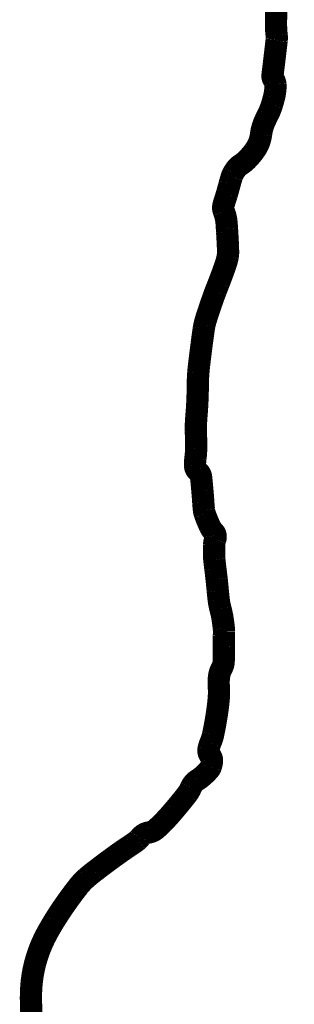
# Model space of a CAD drawing. Extents: x 0 to 8.5, y 0 to 11.
# Tile 141 of 145: x 7.6819 to 7.7672, y 1.7056 to 2.0114. Entities that reach past the tile are written whole.
import ezdxf

# ---------------------------------------------------------------- set-up
doc = ezdxf.new("R2010")
doc.units = 0
doc.header["$MEASUREMENT"] = 0
doc.layers.add('BELMONT-BORDER', color=5, linetype='CONTINUOUS')

msp = doc.modelspace()

# ---------------------------------------------------------------- linework, layer by layer
at = {"layer": 'BELMONT-BORDER', "color": 5, "const_width": 0.00691}
msp.add_lwpolyline([(7.68573, 1.6996, -0.015708), (7.68541, 1.70749, -0.031479), (7.68572, 1.71312, -0.034275), (7.68668, 1.71821, -0.030227), (7.68826, 1.72307, -0.030822), (7.69038, 1.72761, -0.013653), (7.69258, 1.73141, -0.0113), (7.69548, 1.73587, -0.018226), (7.70029, 1.7424, -0.044745), (7.70257, 1.7448, -0.016582), (7.70516, 1.74692, -0.006726), (7.71178, 1.75186, -0.012642), (7.71643, 1.75506, 0.026773), (7.71859, 1.75663, 0.056474), (7.7191, 1.75716, -0.039177), (7.71982, 1.75794, -0.150164), (7.72194, 1.75898, 0.138713), (7.72426, 1.76005, 0.024337), (7.72656, 1.76222, 0.015887), (7.7298, 1.76582, 0.004972), (7.73252, 1.7691, 0.009204), (7.73394, 1.77091, 0.060016), (7.73515, 1.77301, -0.08562), (7.73608, 1.77444, -0.066961), (7.73711, 1.77529, 0.042669), (7.7388, 1.77655, 0.016435), (7.74, 1.77769, 0.022735), (7.7408, 1.77858, 0.087723), (7.74124, 1.77936, 0.048764), (7.74162, 1.78093, 0.212054), (7.74106, 1.7829, -0.219963), (7.74055, 1.78482, -0.060601), (7.74118, 1.78689, 0.050495), (7.74197, 1.78934, 0.014654), (7.74311, 1.79549, 0.017513), (7.74374, 1.80069, 0.040704), (7.74375, 1.80432, -0.049596), (7.74381, 1.8073, -0.095824), (7.7447, 1.81007, 0.123104), (7.74528, 1.81227, 0.003746), (7.74528, 1.81435, -0.003374), (7.74529, 1.81666, -0.002371), (7.74534, 1.81999, 0.005253), (7.74536, 1.8215, 0.025645), (7.74531, 1.82238, 0.009099), (7.74501, 1.82485, 0.032349), (7.74429, 1.82833, -0.038866), (7.74372, 1.83123, -0.005633), (7.74343, 1.83401, 0.004278), (7.74307, 1.83766, 0.003884), (7.74268, 1.84093, -0.004622), (7.74237, 1.84368, -0.022474), (7.74229, 1.8449, -0.008176), (7.74229, 1.84825, -0.086091), (7.74263, 1.84998, 0.125731), (7.74276, 1.85119, 0.162565), (7.74221, 1.85229, -0.089351), (7.74096, 1.85409, -0.020283), (7.73942, 1.85786, -0.061517), (7.73913, 1.85917, -0.009183), (7.73893, 1.86148, 0.005713), (7.73865, 1.86519, 0.002097), (7.73843, 1.86759, 0.003018), (7.73826, 1.86926, 0.196239), (7.73725, 1.87113, -0.213414), (7.73637, 1.87289, -0.045892), (7.73649, 1.87517, 0.034221), (7.73671, 1.87823, 0.009733), (7.73663, 1.88352, -0.020769), (7.73665, 1.88601, -0.00839), (7.73681, 1.88846, 0.00644), (7.73704, 1.89166, 0.013169), (7.73722, 1.89766, -0.019115), (7.73739, 1.9018, -0.008961), (7.73763, 1.90419, -0.00333), (7.73842, 1.91061, -0.004058), (7.73909, 1.91544, -0.016391), (7.73931, 1.91663, -0.019794), (7.73966, 1.91799, -0.009075), (7.74059, 1.92092, -0.003026), (7.74206, 1.92518, -0.006949), (7.74274, 1.92702, -0.002766), (7.74324, 1.92831, 0.000844), (7.74375, 1.9296, 0.005211), (7.74504, 1.93302, 0.006616), (7.74599, 1.93574, 0.037068), (7.74651, 1.93778, 0.048072), (7.74663, 1.9394, 0.007704), (7.74657, 1.94133, 0.003539), (7.74634, 1.94551, 0.000724), (7.74628, 1.94652, 0.000448), (7.74617, 1.94814, 0.078307), (7.74532, 1.95187, -0.158146), (7.7452, 1.9538, -0.01793), (7.74551, 1.95487, 0.008544), (7.74621, 1.9571, 0.006412), (7.74715, 1.96049, -0.010214), (7.74777, 1.96261, -0.055155), (7.74826, 1.96375, -0.038278), (7.74927, 1.96523, -0.084483), (7.75053, 1.96635, 0.057731), (7.75245, 1.96788, 0.034881), (7.7547, 1.9705, 0.049899), (7.75595, 1.97258, 0.081597), (7.75687, 1.97577, -0.072183), (7.75783, 1.9794, -0.01907), (7.75895, 1.98177, 0.02749), (7.7597, 1.98342, 0.017489), (7.76024, 1.98496, 0.011891), (7.76089, 1.98726, 0.037694), (7.76128, 1.98943, 0.042798), (7.76132, 1.99138, 0.147885), (7.76075, 1.99286, -0.194316), (7.76042, 1.99405, -0.002644), (7.76069, 1.99636, 0.001533), (7.76117, 2.00034, 0.000167), (7.7617, 2.00486, 0.002446), (7.76173, 2.00517, 0.058399), (7.76172, 2.00655, -0.028804), (7.76152, 2.00934, -0.008123), (7.76153, 2.01187, 0.009336), (7.76154, 2.01441, 0.009851), (7.7615, 2.01572, 0.005039)], format="xyb", dxfattribs=at)

doc.saveas('drawing.dxf')
